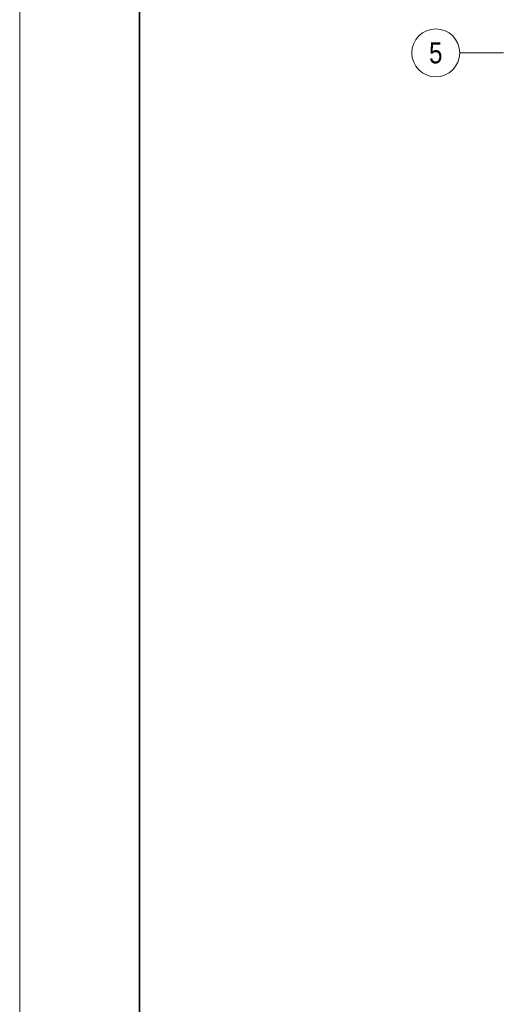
# Model space of a CAD drawing. Extents: x -620 to 300, y 62 to 1162.
# Tile 9 of 256: x -620 to -539, y 391 to 555. Entities that reach past the tile are written whole.
import ezdxf
from ezdxf.enums import TextEntityAlignment as Align
from ezdxf.lldxf.tags import DXFTag

# ---------------------------------------------------------------- set-up
doc = ezdxf.new("R2010")
doc.units = 0
doc.layers.add('iwb_Layout Achsbezeichung', color=1, linetype='Continuous', lineweight=13, true_color=0xff0000)
doc.layers.add('iwb_Plankopf Rahmen', color=7, linetype='Continuous', lineweight=35)
doc.styles.get("Standard").update_dxf_attribs({"font": 'ARIALN.TTF'})
tags = doc.linetypes.add('STRICHPUNKT2', pattern=[12.7, 6.35, -3.175, 0, -3.175]).pattern_tags.tags
tags[10:11] = [DXFTag(74, 4), DXFTag(75, 0), DXFTag(340, '0'), DXFTag(46, 0.0), DXFTag(50, 0.0), DXFTag(44, 0.0), DXFTag(45, 0.0)]
tags[8:9] = [DXFTag(74, 4), DXFTag(75, 0), DXFTag(340, '0'), DXFTag(46, 0.0), DXFTag(50, 0.0), DXFTag(44, 0.0), DXFTag(45, 0.0)]
tags[6:7] = [DXFTag(74, 4), DXFTag(75, 0), DXFTag(340, '0'), DXFTag(46, 0.0), DXFTag(50, 0.0), DXFTag(44, 0.0), DXFTag(45, 0.0)]
tags[4:5] = [DXFTag(74, 4), DXFTag(75, 0), DXFTag(340, '0'), DXFTag(46, 0.0), DXFTag(50, 0.0), DXFTag(44, 0.0), DXFTag(45, 0.0)]

msp = doc.modelspace()

# ---------------------------------------------------------------- linework, layer by layer
at = {"layer": 'iwb_Layout Achsbezeichung', "linetype": 'STRICHPUNKT2', "lineweight": 13, "ltscale": 0.39}
msp.add_line((-538.86, 549.45), (-546.19, 549.45), dxfattribs=at)
at = {"layer": 'iwb_Layout Achsbezeichung', "ltscale": 0.39}
msp.add_circle((-550.19, 549.45), 4, dxfattribs=at)
at = {"layer": 'iwb_Plankopf Rahmen', "color": 8, "lineweight": 13, "ltscale": 0.13, "true_color": 0x808080}
msp.add_lwpolyline([(300.35, 62.43), (-619.65, 62.43), (-619.65, 1162.43), (300.35, 1162.43), (300.35, 62.43)], close=True, dxfattribs=at)
at = {"layer": 'iwb_Plankopf Rahmen', "ltscale": 0.35}
msp.add_lwpolyline([(-599.65, 67.43), (-599.65, 1157.43), (295.35, 1157.43), (295.35, 67.43), (-599.65, 67.43)], close=True, dxfattribs=at)

# ---------------------------------------------------------------- texts
at = {"layer": 'iwb_Layout Achsbezeichung', "ltscale": 0.39}
msp.add_text('5', height=3.5, dxfattribs=at).set_placement((-550.19, 549.45), align=Align.MIDDLE_CENTER)

doc.saveas('drawing.dxf')
